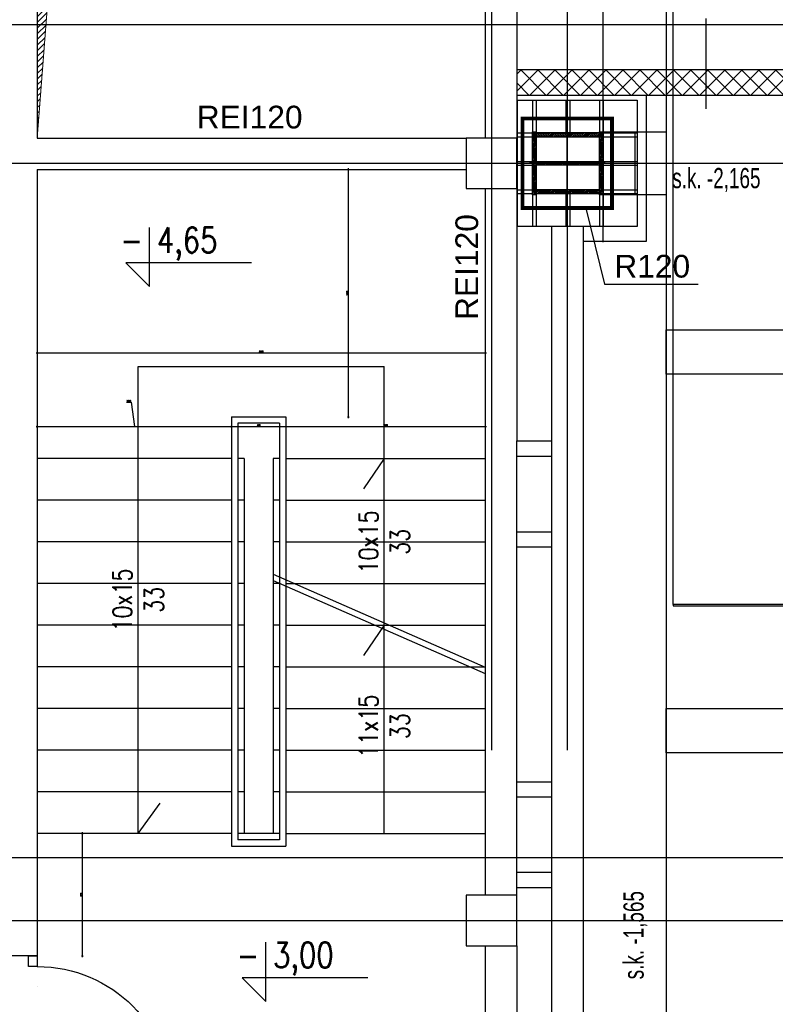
# Model space of a CAD drawing. Header units: centimetres. Extents: x -149939 to 48626, y -46000 to 152985.
# Tile 52 of 256: x -62880 to -56891, y 46336 to 54138. Entities that reach past the tile are written whole.
import ezdxf

# ---------------------------------------------------------------- set-up
doc = ezdxf.new("R2010")
doc.units = ezdxf.units.CM
doc.header["$LTSCALE"] = 50
doc.header["$PDMODE"] = 35
doc.header["$PDSIZE"] = 0.1
for name, pattern in [('Kondygnacja  -0_5$0$DOT2', [3.175, 0, -3.175]), ('Kondygnacja  -0_5$0$HIDDEN', [9.525, 6.35, -3.175]), ('Kondygnacja  -0_5$0$HIDDEN2', [4.7625, 3.175, -1.5875]), ('Osie rzutów$0$DASHDOT2', [12.7, 6.35, -3.175, 0, -3.175])]:
    doc.linetypes.add(name, pattern=pattern)
doc.layers.get('0').update_dxf_attribs({"color": 8})
doc.layers.get('DEFPOINTS').update_dxf_attribs({"color": 8})
for name, color, linetype in [('bgde-nawiewEXP', 7, 'Continuous'), ('IS_zmiany 2024', 1, 'Continuous'), ('Kondygnacja  -0_5$0$ARCH_GK', 8, 'Continuous'), ('Kondygnacja  -0_5$0$ARCH_INFO_KOTY_WYSOKOŚCIOWE_IST', 8, 'Continuous'), ('Kondygnacja  -0_5$0$ARCH_INFO_ODPORNOŚĆ OGNIOWA', 8, 'Continuous'), ('Kondygnacja  -0_5$0$ARCH_INFO_OPISY_PRZEGRODY', 8, 'Continuous'), ('Kondygnacja  -0_5$0$ARCH_INFO_SCHODY_IST', 8, 'Continuous'), ('Kondygnacja  -0_5$0$ARCH_KONSTR_POWYŻEJ RZUTU', 8, 'Kondygnacja  -0_5$0$HIDDEN'), ('Kondygnacja  -0_5$0$ARCH_KONSTR_POWYŻEJ RZUTU_IST', 8, 'Kondygnacja  -0_5$0$HIDDEN2'), ('Kondygnacja  -0_5$0$ARCH_MUROWANE_IST', 8, 'Continuous'), ('Kondygnacja  -0_5$0$ARCH_OKŁADZINA', 8, 'Continuous'), ('Kondygnacja  -0_5$0$ARCH_POMOCNICZE', 8, 'Continuous'), ('Kondygnacja  -0_5$0$ARCH_SCHODY_IST', 8, 'Continuous'), ('Kondygnacja  -0_5$0$ARCH_SŁUPY', 8, 'Continuous'), ('Kondygnacja  -0_5$0$ARCH_WYBURZENIA', 8, 'Kondygnacja  -0_5$0$DOT2'), ('Kondygnacja  -0_5$0$ARCH_ŚLUSARKA_DRZWI', 8, 'Continuous'), ('Kondygnacja  -0_5$0$ARCH_ŻELBET_IST', 8, 'Continuous'), ('Osie rzutów$0$ARCH_INFO_OSIE_IST', 8, 'Osie rzutów$0$DASHDOT2'), ('Osie rzutów$0$ARCH_INFO_OSIE_OPISY_IST', 8, 'Continuous')]:
    doc.layers.add(name, color=color, linetype=linetype)
doc.layers.add('Kondygnacja  -0_5$0$ARCH_INFO_WYMIARY', color=8, linetype='Continuous', lineweight=9)
doc.layers.add('Kondygnacja  -0_5$0$ARCH_WIDOK', color=8, linetype='Continuous', lineweight=13)
doc.styles.add('Kondygnacja  -0_5$0$Arial', font='ARIAL.TTF')
doc.styles.add('Kondygnacja  -0_5$0$BIKTS', font='bikromsw.shx', dxfattribs={"width": 0.8})
doc.styles.add('Kondygnacja  -0_5$0$Romans', font='Romans.shx', dxfattribs={"width": 0.7})
doc.styles.add('Kondygnacja  -0_5$0$ROMANS-50-CM', font='romans.shx', dxfattribs={"width": 0.8, "height": 10})
doc.styles.add('Kondygnacja  -0_5$0$Standard', font='txt')
doc.dimstyles.new('Kondygnacja  -0_5$0$ISO-25', dxfattribs={"dimtxt": 2.5, "dimasz": 2.5, "dimexe": 1.25, "dimexo": 0.625, "dimtad": 1, "dimtxsty": 'Kondygnacja  -0_5$0$Standard', "dimcen": 2.5, "dimadec": 0, "dimazin": 0, "dimtfac": 1, "dimtmove": 0, "dimatfit": 3, "dimfxl": 1, "dimarcsym": 0})
doc.dimstyles.new('Kondygnacja  -0_5$0$Wymiary 1-100', dxfattribs={"dimtxt": 12, "dimasz": 10, "dimexe": 5, "dimexo": 0, "dimgap": 4, "dimtad": 1, "dimrnd": 0.5, "dimzin": 12, "dimdsep": 46, "dimtxsty": 'Kondygnacja  -0_5$0$Romans', "dimblk": 'Kondygnacja  -0_5$0$_Oblique', "dimcen": 10, "dimdle": 10, "dimclrt": 55, "dimazin": 0, "dimtfac": 1, "dimtmove": 1, "dimatfit": 3, "dimfxl": 8, "dimfxlon": 1, "dimtolj": 1, "dimtzin": 0, "dimarcsym": 0})
pattern_1 = [(45, (-6220.4609, -4950), (-0.67351921, 0.67351921), [])]

# ---------------------------------------------------------------- blocks, each defined once
blk = doc.blocks.new('Osie rzutów')
at = {"layer": 'Osie rzutów$0$ARCH_INFO_OSIE_IST', "ltscale": 10}
for p, q in [((6200, 12510), (6200, 4800)), ((6200, 12510), (6200, 4571.18)), ((6260, 12510), (6260, 4623.26)), ((6260, 9770), (6260, 9830)), ((4436.04, 9800), (15156.54, 9800)), ((6290, 9800), (6230, 9800)), ((4436.04, 9200), (15156.54, 9200))]:
    blk.add_line(p, q, dxfattribs=at)
blk = doc.blocks.new('Kondygnacja  -0_5$0$_Dot')
at = {"color": 0, "linetype": 'ByBlock', "lineweight": -2}
blk.add_line((-0.5, 0), (-1, 0), dxfattribs=at)
at = {"color": 0, "linetype": 'ByBlock', "const_width": 0.5}
blk.add_lwpolyline([(-0.25, 0, 1), (0.25, 0, 1)], format="xyb", close=True, dxfattribs=at)
blk = doc.blocks.new('Kondygnacja  -0_5$0$_Oblique')
at = {"color": 0, "linetype": 'ByBlock', "lineweight": -2}
blk.add_line((-0.5, -0.5), (0.5, 0.5), dxfattribs=at)
blk = doc.blocks.new('*D92')
at = {"layer": 'DEFPOINTS', "color": 0}
for p in [(-61200, 50914.8), (-62740, 50593.1), (-61200, 50593.1)]:
    blk.add_point(p, dxfattribs=at)
at = {"layer": 'Kondygnacja  -0_5$0$ARCH_INFO_WYMIARY', "color": 0, "lineweight": -2}
for p, q in [((-62033.6, 51105.7), (-61997.2, 51105.7)), ((-61997.2, 51105.7), (-61970, 50914.8)), ((-62750, 50914.8), (-61190, 50914.8)), ((-62740, 50906.8), (-62740, 50919.8)), ((-61200, 50906.8), (-61200, 50919.8))]:
    blk.add_line(p, q, dxfattribs=at)
at = {"layer": 'Kondygnacja  -0_5$0$ARCH_INFO_WYMIARY', "color": 0, "linetype": 'ByBlock', "lineweight": -2, "xscale": 10, "yscale": 10, "zscale": 10, "rotation": 180}
blk.add_blockref('Kondygnacja  -0_5$0$_Oblique', (-62740, 50914.8), dxfattribs=at)
at = {"layer": 'Kondygnacja  -0_5$0$ARCH_INFO_WYMIARY', "color": 0, "linetype": 'ByBlock', "lineweight": -2, "xscale": 10, "yscale": 10, "zscale": 10}
blk.add_blockref('Kondygnacja  -0_5$0$_Oblique', (-61200, 50914.8), dxfattribs=at)
at = {"layer": 'Kondygnacja  -0_5$0$ARCH_INFO_WYMIARY', "color": 55, "insert": (-62015.4, 51115.7), "char_height": 12, "attachment_point": 5, "style": 'Kondygnacja  -0_5$0$Romans'}
blk.add_mtext('\\A1;1540', dxfattribs=at)
blk = doc.blocks.new('*D93')
at = {"layer": 'DEFPOINTS', "color": 0}
for p in [(-60770, 50923.1), (-60770, 50914.8), (-61200, 50593.1)]:
    blk.add_point(p, dxfattribs=at)
at = {"layer": 'Kondygnacja  -0_5$0$ARCH_INFO_WYMIARY', "color": 0, "lineweight": -2}
for p, q in [((-61210, 50914.8), (-60760, 50914.8)), ((-61200, 50906.8), (-61200, 50919.8)), ((-60770, 50922.8), (-60770, 50909.8))]:
    blk.add_line(p, q, dxfattribs=at)
at = {"layer": 'Kondygnacja  -0_5$0$ARCH_INFO_WYMIARY', "color": 0, "linetype": 'ByBlock', "lineweight": -2, "xscale": 10, "yscale": 10, "zscale": 10, "rotation": 180}
blk.add_blockref('Kondygnacja  -0_5$0$_Oblique', (-61200, 50914.8), dxfattribs=at)
at = {"layer": 'Kondygnacja  -0_5$0$ARCH_INFO_WYMIARY', "color": 0, "linetype": 'ByBlock', "lineweight": -2, "xscale": 10, "yscale": 10, "zscale": 10}
blk.add_blockref('Kondygnacja  -0_5$0$_Oblique', (-60770, 50914.8), dxfattribs=at)
at = {"layer": 'Kondygnacja  -0_5$0$ARCH_INFO_WYMIARY', "color": 55, "insert": (-60985, 50924.8), "char_height": 12, "attachment_point": 5, "style": 'Kondygnacja  -0_5$0$Romans'}
blk.add_mtext('\\A1;430', dxfattribs=at)
blk = doc.blocks.new('*D94')
at = {"layer": 'DEFPOINTS', "color": 0}
for p in [(-59190, 51288.2), (-60770, 50923.1), (-59190, 50914.8)]:
    blk.add_point(p, dxfattribs=at)
at = {"layer": 'Kondygnacja  -0_5$0$ARCH_INFO_WYMIARY', "color": 0, "lineweight": -2}
for p, q in [((-60780, 50914.8), (-59180, 50914.8)), ((-60770, 50922.8), (-60770, 50909.8)), ((-59190, 50922.8), (-59190, 50909.8))]:
    blk.add_line(p, q, dxfattribs=at)
at = {"layer": 'Kondygnacja  -0_5$0$ARCH_INFO_WYMIARY', "color": 0, "linetype": 'ByBlock', "lineweight": -2, "xscale": 10, "yscale": 10, "zscale": 10, "rotation": 180}
blk.add_blockref('Kondygnacja  -0_5$0$_Oblique', (-60770, 50914.8), dxfattribs=at)
at = {"layer": 'Kondygnacja  -0_5$0$ARCH_INFO_WYMIARY', "color": 0, "linetype": 'ByBlock', "lineweight": -2, "xscale": 10, "yscale": 10, "zscale": 10}
blk.add_blockref('Kondygnacja  -0_5$0$_Oblique', (-59190, 50914.8), dxfattribs=at)
at = {"layer": 'Kondygnacja  -0_5$0$ARCH_INFO_WYMIARY', "color": 55, "insert": (-59980, 50924.8), "char_height": 12, "attachment_point": 5, "style": 'Kondygnacja  -0_5$0$Romans'}
blk.add_mtext('\\A1;1580', dxfattribs=at)
blk = doc.blocks.new('*D147')
at = {"layer": 'DEFPOINTS', "color": 0}
for p in [(5845, 52950), (6165.9, 52950), (-62690, 50660)]:
    blk.add_point(p, dxfattribs=at)
at = {"layer": 'Kondygnacja  -0_5$0$ARCH_INFO_WYMIARY', "color": 0, "lineweight": -2}
for p, q in [((6157.9, 52950), (6170.9, 52950)), ((6165.9, 50650), (6165.9, 52960)), ((6157.9, 50660), (6170.9, 50660))]:
    blk.add_line(p, q, dxfattribs=at)
at = {"layer": 'Kondygnacja  -0_5$0$ARCH_INFO_WYMIARY', "color": 0, "linetype": 'ByBlock', "lineweight": -2, "xscale": 10, "yscale": 10, "zscale": 10}
for p, rotation in [((6165.9, 52950), 90), ((6165.9, 50660), 270)]:
    blk.add_blockref('Kondygnacja  -0_5$0$_Oblique', p, dxfattribs=dict(at, rotation=rotation))
at = {"layer": 'Kondygnacja  -0_5$0$ARCH_INFO_WYMIARY', "color": 55, "insert": (6155.9, 51805), "char_height": 12, "attachment_point": 5, "rotation": 90, "style": 'Kondygnacja  -0_5$0$Romans'}
blk.add_mtext('\\A1;2290', dxfattribs=at)
blk = doc.blocks.new('*D148')
at = {"layer": 'DEFPOINTS', "color": 0}
for p in [(-59190, 47690), (5862.4, 47690), (6190, 43700)]:
    blk.add_point(p, dxfattribs=at)
at = {"layer": 'Kondygnacja  -0_5$0$ARCH_INFO_WYMIARY', "color": 0, "lineweight": -2}
for p, q in [((5854.4, 47690), (5867.4, 47690)), ((5862.4, 43690), (5862.4, 47700)), ((5870.4, 43700), (5857.4, 43700))]:
    blk.add_line(p, q, dxfattribs=at)
at = {"layer": 'Kondygnacja  -0_5$0$ARCH_INFO_WYMIARY', "color": 0, "linetype": 'ByBlock', "lineweight": -2, "xscale": 10, "yscale": 10, "zscale": 10}
for p, rotation in [((5862.4, 47690), 90), ((5862.4, 43700), 270)]:
    blk.add_blockref('Kondygnacja  -0_5$0$_Oblique', p, dxfattribs=dict(at, rotation=rotation))
at = {"layer": 'Kondygnacja  -0_5$0$ARCH_INFO_WYMIARY', "color": 55, "insert": (5852.4, 45695), "char_height": 12, "attachment_point": 5, "rotation": 90, "style": 'Kondygnacja  -0_5$0$Romans'}
blk.add_mtext('\\A1;3990', dxfattribs=at)
blk = doc.blocks.new('*D95')
at = {"layer": 'DEFPOINTS', "color": 0}
for p in [(-62740, 51719.9), (-59190, 51519.9), (-59190, 51498.2)]:
    blk.add_point(p, dxfattribs=at)
at = {"layer": 'Kondygnacja  -0_5$0$ARCH_INFO_WYMIARY', "color": 0, "lineweight": -2}
for p, q in [((-62750, 51498.2), (-59180, 51498.2)), ((-62740, 51506.2), (-62740, 51493.2)), ((-59190, 51506.2), (-59190, 51493.2))]:
    blk.add_line(p, q, dxfattribs=at)
at = {"layer": 'Kondygnacja  -0_5$0$ARCH_INFO_WYMIARY', "color": 0, "linetype": 'ByBlock', "lineweight": -2, "xscale": 10, "yscale": 10, "zscale": 10, "rotation": 180}
blk.add_blockref('Kondygnacja  -0_5$0$_Oblique', (-62740, 51498.2), dxfattribs=at)
at = {"layer": 'Kondygnacja  -0_5$0$ARCH_INFO_WYMIARY', "color": 0, "linetype": 'ByBlock', "lineweight": -2, "xscale": 10, "yscale": 10, "zscale": 10}
blk.add_blockref('Kondygnacja  -0_5$0$_Oblique', (-59190, 51498.2), dxfattribs=at)
at = {"layer": 'Kondygnacja  -0_5$0$ARCH_INFO_WYMIARY', "color": 55, "insert": (-60965, 51508.2), "char_height": 12, "attachment_point": 5, "style": 'Kondygnacja  -0_5$0$Romans'}
blk.add_mtext('\\A1;3550', dxfattribs=at)
blk = doc.blocks.new('*D150')
at = {"layer": 'DEFPOINTS', "color": 0}
for p in [(-62740, 47690), (-62380.8, 47690), (-62740, 46720)]:
    blk.add_point(p, dxfattribs=at)
at = {"layer": 'Kondygnacja  -0_5$0$ARCH_INFO_WYMIARY', "color": 0, "lineweight": -2}
for p, q in [((-62388.8, 47690), (-62375.8, 47690)), ((-62380.8, 46710), (-62380.8, 47700)), ((-62388.8, 46720), (-62375.8, 46720))]:
    blk.add_line(p, q, dxfattribs=at)
at = {"layer": 'Kondygnacja  -0_5$0$ARCH_INFO_WYMIARY', "color": 0, "linetype": 'ByBlock', "lineweight": -2, "xscale": 10, "yscale": 10, "zscale": 10}
for p, rotation in [((-62380.8, 47690), 90), ((-62380.8, 46720), 270)]:
    blk.add_blockref('Kondygnacja  -0_5$0$_Oblique', p, dxfattribs=dict(at, rotation=rotation))
at = {"layer": 'Kondygnacja  -0_5$0$ARCH_INFO_WYMIARY', "color": 55, "insert": (-62390.8, 47205), "char_height": 12, "attachment_point": 5, "rotation": 90, "style": 'Kondygnacja  -0_5$0$Romans'}
blk.add_mtext('\\A1;970', dxfattribs=at)
blk = doc.blocks.new('*D114')
at = {"layer": 'DEFPOINTS', "color": 0}
for p in [(-60593.7, 52950), (-60272.9, 52950), (-60770, 50990)]:
    blk.add_point(p, dxfattribs=at)
at = {"layer": 'Kondygnacja  -0_5$0$ARCH_INFO_WYMIARY', "color": 0, "lineweight": -2}
for p, q in [((-60280.9, 52950), (-60267.9, 52950)), ((-60272.9, 50980), (-60272.9, 52960)), ((-60280.9, 50990), (-60267.9, 50990))]:
    blk.add_line(p, q, dxfattribs=at)
at = {"layer": 'Kondygnacja  -0_5$0$ARCH_INFO_WYMIARY', "color": 0, "linetype": 'ByBlock', "lineweight": -2, "xscale": 10, "yscale": 10, "zscale": 10}
for p, rotation in [((-60272.9, 52950), 90), ((-60272.9, 50990), 270)]:
    blk.add_blockref('Kondygnacja  -0_5$0$_Oblique', p, dxfattribs=dict(at, rotation=rotation))
at = {"layer": 'Kondygnacja  -0_5$0$ARCH_INFO_WYMIARY', "color": 55, "insert": (-60282.9, 51970), "char_height": 12, "attachment_point": 5, "rotation": 90, "style": 'Kondygnacja  -0_5$0$Romans'}
blk.add_mtext('\\A1;1960', dxfattribs=at)
blk = doc.blocks.new('Kondygnacja  -0_5$0$słup 6.8.11')
at = {"layer": 'Kondygnacja  -0_5$0$ARCH_SŁUPY'}
h = blk.add_hatch(dxfattribs=at)
h.set_pattern_fill('ANSI31', color=256, scale=0.3, style=0)
h.set_pattern_definition(pattern_1)
h.paths.add_polyline_path([(15, 75), (12, 75), (12, 25), (15, 25)])
h = blk.add_hatch(dxfattribs=at)
h.set_pattern_fill('ANSI31', color=256, scale=0.3, style=0)
h.set_pattern_definition(pattern_1)
h.paths.add_polyline_path([(65, 71), (65, 74), (15, 74), (15, 71)])
h = blk.add_hatch(dxfattribs=at)
h.set_pattern_fill('ANSI31', color=256, scale=0.3, style=0)
h.set_pattern_definition(pattern_1)
h.paths.add_polyline_path([(68, 75), (65, 75), (65, 25), (68, 25)])
h = blk.add_hatch(dxfattribs=at)
h.set_pattern_fill('ANSI31', color=256, scale=0.3, style=0)
h.set_pattern_definition(pattern_1)
h.paths.add_polyline_path([(65, 48.5), (65, 51.5), (15, 51.5), (15, 48.5)])
h = blk.add_hatch(dxfattribs=at)
h.set_pattern_fill('ANSI31', color=256, scale=0.3, style=0)
h.set_pattern_definition(pattern_1)
h.paths.add_polyline_path([(65, 26), (65, 29), (15, 29), (15, 26)])
at = {"layer": 'Kondygnacja  -0_5$0$ARCH_POMOCNICZE'}
blk.add_lwpolyline([(95, 100), (95, 0), (0, 0), (0, 100)], close=True, dxfattribs=at)
for points in [[(12, 100), (12, 75)], [(15, 100), (15, 75)], [(38.5, 100), (38.5, 74)], [(41.5, 100), (41.5, 74)], [(65, 100), (65, 75)], [(68, 100), (68, 75)], [(0, 74), (12, 74)], [(0, 71), (12, 71)], [(68, 74), (95, 74)], [(68, 71), (95, 71)], [(0, 51.5), (12, 51.5)], [(0, 48.5), (12, 48.5)], [(68, 51.5), (95, 51.5)], [(68, 48.5), (95, 48.5)], [(0, 29), (12, 29)], [(0, 26), (12, 26)], [(12, 25), (12, 0)], [(15, 25), (15, 0)], [(38.5, 26), (38.5, 0)], [(41.5, 26), (41.5, 0)], [(65, 25), (65, 0)], [(68, 29), (95, 29)], [(68, 26), (95, 26)], [(68, 25), (68, 0)]]:
    blk.add_lwpolyline(points, dxfattribs=at)
at = {"layer": 'Kondygnacja  -0_5$0$ARCH_SŁUPY'}
for p, q in [((15, 51.5), (65, 51.5)), ((65, 48.5), (15, 48.5))]:
    blk.add_line(p, q, dxfattribs=at)
for points in [[(12, 75), (15, 75), (15, 25), (12, 25)], [(65, 75), (68, 75), (68, 25), (65, 25)]]:
    blk.add_lwpolyline(points, close=True, dxfattribs=at)
for points in [[(65, 74), (15, 74)], [(15, 71), (65, 71)], [(65, 29), (15, 29)], [(15, 26), (65, 26)]]:
    blk.add_lwpolyline(points, dxfattribs=at)
blk = doc.blocks.new('Kondygnacja  -0_5$0$konstrukcja istniejąca -0.5')
at = {"layer": 'Kondygnacja  -0_5$0$ARCH_KONSTR_POWYŻEJ RZUTU_IST', "ltscale": 10}
for p, q in [((6288.46, 4975), (6288.46, 12225)), ((6288.46, 9775), (6288.46, 9825)), ((6288.46, 9825), (6338.46, 9825)), ((6338.46, 9775), (6288.46, 9775))]:
    blk.add_line(p, q, dxfattribs=at)
for points in [[(6338.46, 10975), (6338.46, 9825)], [(6313.46, 9825), (6313.46, 9775)], [(6338.46, 9825), (6338.46, 9775)], [(6338.46, 9775), (6338.46, 8625)], [(7382, 9332.89), (6338.46, 9332.89), (6338.46, 9367.89), (7382, 9367.89)]]:
    blk.add_lwpolyline(points, dxfattribs=at)
at = {"layer": 'Kondygnacja  -0_5$0$ARCH_KONSTR_POWYŻEJ RZUTU_IST', "ltscale": 10, "elevation": 0}
blk.add_lwpolyline([(7382, 9632.89), (6338.46, 9632.89), (6338.46, 9667.89), (7382, 9667.89)], dxfattribs=at)
at = {"layer": 'Kondygnacja  -0_5$0$ARCH_KONSTR_POWYŻEJ RZUTU_IST', "style": 'Kondygnacja  -0_5$0$BIKTS', "width": 0.7}
blk.add_text('s.k. -2,165', height=16, dxfattribs=at).set_placement((6343.26, 9780.25))
blk.add_text('s.k. -1,565', height=16, rotation=90, dxfattribs=at).set_placement((6320.54, 9153.39))

msp = doc.modelspace()

# ---------------------------------------------------------------- hatches: boundary and pattern name
at = {"layer": 'Kondygnacja  -0_5$0$ARCH_GK', "linetype": 'Continuous'}
h = msp.add_hatch(dxfattribs=at)
h.set_pattern_fill('ANSI37', color=256, scale=30, style=0)
h.set_pattern_definition([(45, (-121140, -45000), (-67.35192, 67.35192), []), (135, (-121140, -45000), (-67.35192, -67.35192), [])])
h.paths.add_polyline_path([(-58940, 53740), (-58940, 53540), (-56410, 53540), (-56376.667, 53640), (-56410, 53740)], flags=0)
at = {"layer": 'Kondygnacja  -0_5$0$ARCH_WIDOK'}
h = msp.add_hatch(dxfattribs=at)
h.set_pattern_fill('ANSI31', color=256, scale=10, angle=-180, style=0)
h.set_pattern_definition([(225, (-121140, -9000), (22.45064, -22.45064), [])])
h.paths.add_polyline_path([(-62740, 53200), (-62740, 58800), (-59190, 58800), (-62335.997, 58415.735)])

# ---------------------------------------------------------------- linework, layer by layer
at = {"layer": 'bgde-nawiewEXP', "linetype": 'Continuous'}
msp.add_lwpolyline([(-57699.245, 49493.848), (-56699.245, 49493.848), (-56699.245, 49503.848), (-57699.245, 49503.848), (-57699.245, 67490.965), (-56699.245, 67490.965), (-56699.245, 49503.848), (-57699.245, 49503.848)], close=True, dxfattribs=at)
at = {"layer": 'IS_zmiany 2024', "color": 30}
for p, q in [((-87900, 54099.952), (-46540, 54099.952)), ((-87900, 47499.539), (-46540, 47499.539))]:
    msp.add_line(p, q, dxfattribs=at)
at = {"layer": 'Kondygnacja  -0_5$0$ARCH_GK', "linetype": 'Continuous'}
for p, q in [((-58940, 53740), (-58940, 53540)), ((-56410, 53740), (-58940, 53740)), ((-58940, 53540), (-56410, 53540))]:
    msp.add_line(p, q, dxfattribs=at)
at = {"layer": 'Kondygnacja  -0_5$0$ARCH_INFO_KOTY_WYSOKOŚCIOWE_IST'}
for points in [[(-61041.416, 52211.06), (-62038.6, 52211.06), (-61851.1, 52023.56), (-61851.1, 52491.994)], [(-60120.164, 46546.581), (-61117.348, 46546.581), (-60929.848, 46359.081), (-60929.848, 46827.515)]]:
    msp.add_lwpolyline(points, dxfattribs=at)
at = {"layer": 'Kondygnacja  -0_5$0$ARCH_INFO_OPISY_PRZEGRODY'}
msp.add_lwpolyline([(-57439.04, 53430.133), (-57439.04, 54145.781)], dxfattribs=at)
at = {"layer": 'Kondygnacja  -0_5$0$ARCH_INFO_SCHODY_IST'}
for p, q in [((-61940, 47690), (-61940, 51390)), ((-61940, 51390), (-59990, 51390)), ((-59990, 47690), (-59990, 51390)), ((-59990, 50660), (-60154.358, 50420.812)), ((-59990, 49340), (-60154.358, 49100.812)), ((-61940, 47690), (-61765.999, 47929.232))]:
    msp.add_line(p, q, dxfattribs=at)
at = {"layer": 'Kondygnacja  -0_5$0$ARCH_MUROWANE_IST', "ltscale": 4}
for p, q in [((-62740, 63500), (-62740, 53200)), ((-59190, 58800), (-59190, 53200)), ((-58940, 58800), (-58940, 53200)), ((-62740, 53200), (-59340, 53200)), ((-62740, 52950), (-62740, 46720)), ((-62740, 52950), (-59340, 52950)), ((-62740, 46720), (-63050, 46720))]:
    msp.add_line(p, q, dxfattribs=at)
at = {"layer": 'Kondygnacja  -0_5$0$ARCH_OKŁADZINA'}
msp.add_lwpolyline([(-57915.391, 53540), (-57915.391, 52380), (-58415, 52380)], dxfattribs=at)
at = {"layer": 'Kondygnacja  -0_5$0$ARCH_SCHODY_IST'}
for p, q in [((-61200, 50990), (-61200, 47590)), ((-61200, 50990), (-60770, 50990)), ((-60770, 50990), (-60770, 47590)), ((-61150, 50940), (-61150, 47640)), ((-60820, 50940), (-61150, 50940)), ((-60820, 50940), (-60820, 47640)), ((-61200, 50660), (-62740, 50660)), ((-61100, 50660), (-61150, 50660)), ((-61100, 50660), (-61100, 47690)), ((-60870, 50660), (-60870, 47690)), ((-60820, 50660), (-60870, 50660)), ((-60770, 50660), (-59190, 50660)), ((-61200, 50330), (-62740, 50330)), ((-61100, 50330), (-61150, 50330)), ((-60820, 50330), (-60870, 50330)), ((-60770, 50330), (-59190, 50330)), ((-61200, 50000), (-62740, 50000)), ((-61100, 50000), (-61150, 50000)), ((-60820, 50000), (-60870, 50000)), ((-60770, 50000), (-59190, 50000)), ((-60870, 49744.426), (-59190, 49007.063)), ((-61200, 49670), (-62740, 49670)), ((-61100, 49670), (-61150, 49670)), ((-60870, 49694.426), (-59190, 48957.063)), ((-60820, 49670), (-60870, 49670)), ((-60770, 49670), (-59190, 49670)), ((-61200, 49340), (-62740, 49340)), ((-61100, 49340), (-61150, 49340)), ((-60820, 49340), (-60870, 49340)), ((-60770, 49340), (-59190, 49340)), ((-61200, 49010), (-62740, 49010)), ((-61100, 49010), (-61150, 49010)), ((-60820, 49010), (-60870, 49010)), ((-60770, 49010), (-59190, 49010)), ((-61200, 48680), (-62740, 48680)), ((-61100, 48680), (-61150, 48680)), ((-60820, 48680), (-60870, 48680)), ((-60770, 48680), (-59190, 48680)), ((-61200, 48350), (-62740, 48350)), ((-61100, 48350), (-61150, 48350)), ((-60820, 48350), (-60870, 48350)), ((-60770, 48350), (-59190, 48350)), ((-61200, 48020), (-62740, 48020)), ((-61100, 48020), (-61150, 48020)), ((-60820, 48020), (-60870, 48020)), ((-60770, 48020), (-59190, 48020)), ((-61200, 47690), (-62740, 47690)), ((-60820, 47690), (-61150, 47690)), ((-60770, 47690), (-59190, 47690)), ((-61200, 47590), (-60770, 47590)), ((-60820, 47640), (-61150, 47640))]:
    msp.add_line(p, q, dxfattribs=at)
at = {"layer": 'Kondygnacja  -0_5$0$ARCH_SŁUPY', "const_width": 30}
msp.add_lwpolyline([(-58895, 53355), (-58185, 53355), (-58185, 52645), (-58895, 52645)], close=True, dxfattribs=at)
at = {"layer": 'Kondygnacja  -0_5$0$ARCH_WIDOK'}
msp.add_lwpolyline([(-62740, 53200), (-62740, 58800), (-59190, 58800), (-62335.997, 58415.735), (-62740, 53200)], dxfattribs=at)
at = {"layer": 'Kondygnacja  -0_5$0$ARCH_WYBURZENIA', "ltscale": 6}
msp.add_lwpolyline([(-62740, 46720), (-62740, 46480), (-63050, 46480), (-63050, 46720)], close=True, dxfattribs=at)
at = {"layer": 'Kondygnacja  -0_5$0$ARCH_ŚLUSARKA_DRZWI', "linetype": 'Continuous'}
msp.add_lwpolyline([(-62810, 46635), (-62810, 46720), (-62740, 46720), (-62740, 46635)], close=True, dxfattribs=at)
at = {"layer": 'Kondygnacja  -0_5$0$ARCH_ŚLUSARKA_DRZWI', "linetype": 'Continuous', "extrusion": (0, 0, -1)}
msp.add_arc((62740, 45565), 1070, 90, 180, dxfattribs=at)
at = {"layer": 'Kondygnacja  -0_5$0$ARCH_ŻELBET_IST', "ltscale": 4}
for p, q in [((-59190, 52800), (-59190, 47200)), ((-58940, 52800), (-58940, 50800)), ((-58665, 52500), (-58665, 50800)), ((-58415, 52500), (-58415, 41500)), ((-58940, 47200), (-58940, 50800)), ((-58940, 50800), (-58665, 50800)), ((-58665, 50800), (-58665, 41500)), ((-58940, 50680), (-58665, 50680)), ((-58940, 50080), (-58665, 50080)), ((-58940, 49960), (-58665, 49960)), ((-58940, 48100), (-58665, 48100)), ((-58940, 47980), (-58665, 47980)), ((-58665, 47380), (-58940, 47380)), ((-58665, 47260), (-58940, 47260)), ((-59190, 46800), (-59190, 41200)), ((-58940, 46800), (-58940, 41200))]:
    msp.add_line(p, q, dxfattribs=at)
for points in [[(-59340, 52800), (-58940, 52800), (-58940, 53200), (-59340, 53200)], [(-59340, 46800), (-58940, 46800), (-58940, 47200), (-59340, 47200)], [(-59340, 46800), (-58940, 46800), (-58940, 47200), (-59340, 47200)]]:
    msp.add_lwpolyline(points, close=True, dxfattribs=at)

# ---------------------------------------------------------------- block references
at = {"layer": 'Kondygnacja  -0_5$0$ARCH_KONSTR_POWYŻEJ RZUTU', "xscale": 10, "yscale": 10, "zscale": 10}
msp.add_blockref('Kondygnacja  -0_5$0$konstrukcja istniejąca -0.5', (-121140, -45000), dxfattribs=at)
at = {"layer": 'Kondygnacja  -0_5$0$ARCH_SŁUPY', "xscale": 10, "yscale": 10, "zscale": 10}
msp.add_blockref('Kondygnacja  -0_5$0$słup 6.8.11', (-58935.391, 52500), dxfattribs=at)
at = {"layer": 'Osie rzutów$0$ARCH_INFO_OSIE_OPISY_IST', "color": 30, "xscale": 10, "yscale": 10, "zscale": 10}
msp.add_blockref('Osie rzutów', (-121140, -45000), dxfattribs=at)

# ---------------------------------------------------------------- texts
at = {"layer": 'Kondygnacja  -0_5$0$ARCH_INFO_KOTY_WYSOKOŚCIOWE_IST', "char_height": 200, "width": 976.18926, "attachment_point": 4, "line_spacing_factor": 0.9, "style": 'Kondygnacja  -0_5$0$ROMANS-50-CM'}
for s, insert in [('- 4,65', (-62080.31, 52360.689)), ('- 3,00', (-61159.058, 46696.21))]:
    msp.add_mtext(s, dxfattribs=dict(at, insert=insert))
at = {"layer": 'Kondygnacja  -0_5$0$ARCH_INFO_ODPORNOŚĆ OGNIOWA', "char_height": 180, "width": 533.32525, "attachment_point": 5, "style": 'Kondygnacja  -0_5$0$Arial'}
for s, insert in [('\\PREI120', (-61056.97, 53514.618)), ('\\PR120', (-57866.312, 52332.94))]:
    msp.add_mtext(s, dxfattribs=dict(at, insert=insert))
at = {"layer": 'Kondygnacja  -0_5$0$ARCH_INFO_ODPORNOŚĆ OGNIOWA', "insert": (-59485.052, 52177.402), "char_height": 180, "width": 533.32525, "attachment_point": 5, "rotation": 90, "style": 'Kondygnacja  -0_5$0$Arial'}
msp.add_mtext('\\PREI120', dxfattribs=at)
at = {"layer": 'Kondygnacja  -0_5$0$ARCH_INFO_SCHODY_IST', "char_height": 150, "width": 100, "attachment_point": 5, "rotation": 90, "style": 'Kondygnacja  -0_5$0$ROMANS-50-CM'}
for s, insert in [('10x15 33', (-59990, 50000)), ('10x15 33', (-61940, 49540)), ('11x15 33', (-59990, 48539.871))]:
    msp.add_mtext(s, dxfattribs=dict(at, insert=insert))

# ---------------------------------------------------------------- dimensions: what is measured, and where the dimension line sits
at = {"layer": 'Kondygnacja  -0_5$0$ARCH_INFO_WYMIARY'}
for base, p1, p2, picture, middle in [((6165.858, 52950), (-62690, 50660), (5845, 52950), '*D147', (6155.858, 51805)), ((-60272.871, 52950), (-60770, 50990), (-60593.729, 52950), '*D114', (-60282.871, 51970)), ((-62380.76, 47690), (-62740, 46720), (-62740, 47690), '*D150', (-62390.76, 47205)), ((5862.405, 47690), (6190, 43700), (-59190, 47690), '*D148', (5852.405, 45695))]:
    dim = msp.add_linear_dim(base=base, p1=p1, p2=p2, angle=90, dimstyle='Kondygnacja  -0_5$0$Wymiary 1-100', dxfattribs=at)
    dim.commit()
    dim.dimension.update_dxf_attribs({"geometry": picture, "text_midpoint": middle})
for base, p1, p2, picture, middle in [((-59190, 51498.193), (-62740, 51719.882), (-59190, 51519.882), '*D95', (-60965, 51508.193)), ((-59190, 50914.848), (-60770, 50923.056), (-59190, 51288.2), '*D94', (-59980, 50924.848)), ((-60770, 50914.848), (-61200, 50593.056), (-60770, 50923.056), '*D93', (-60985, 50924.848))]:
    dim = msp.add_linear_dim(base=base, p1=p1, p2=p2, dimstyle='Kondygnacja  -0_5$0$Wymiary 1-100', dxfattribs=at)
    dim.commit()
    dim.dimension.update_dxf_attribs({"geometry": picture, "text_midpoint": middle})
dim = msp.add_linear_dim(base=(-61200, 50914.848), p1=(-62740, 50593.056), p2=(-61200, 50593.056), dimstyle='Kondygnacja  -0_5$0$Wymiary 1-100', dxfattribs=at)
dim.commit()
dim.dimension.update_dxf_attribs({"geometry": '*D92', "text_midpoint": (-62001.18, 51105.657), "dimtype": 160})

# ---------------------------------------------------------------- leaders
at = {"layer": 'Kondygnacja  -0_5$0$ARCH_INFO_ODPORNOŚĆ OGNIOWA'}
msp.add_leader([(-58393.148, 52645), (-58244.759, 52042.655), (-57501.281, 52042.655)], dimstyle='Kondygnacja  -0_5$0$ISO-25', override={"dimscale": 5, "dimasz": 2, "dimtad": 0, "dimldrblk": 'Kondygnacja  -0_5$0$_Dot'}, dxfattribs=at)

doc.saveas('drawing.dxf')
